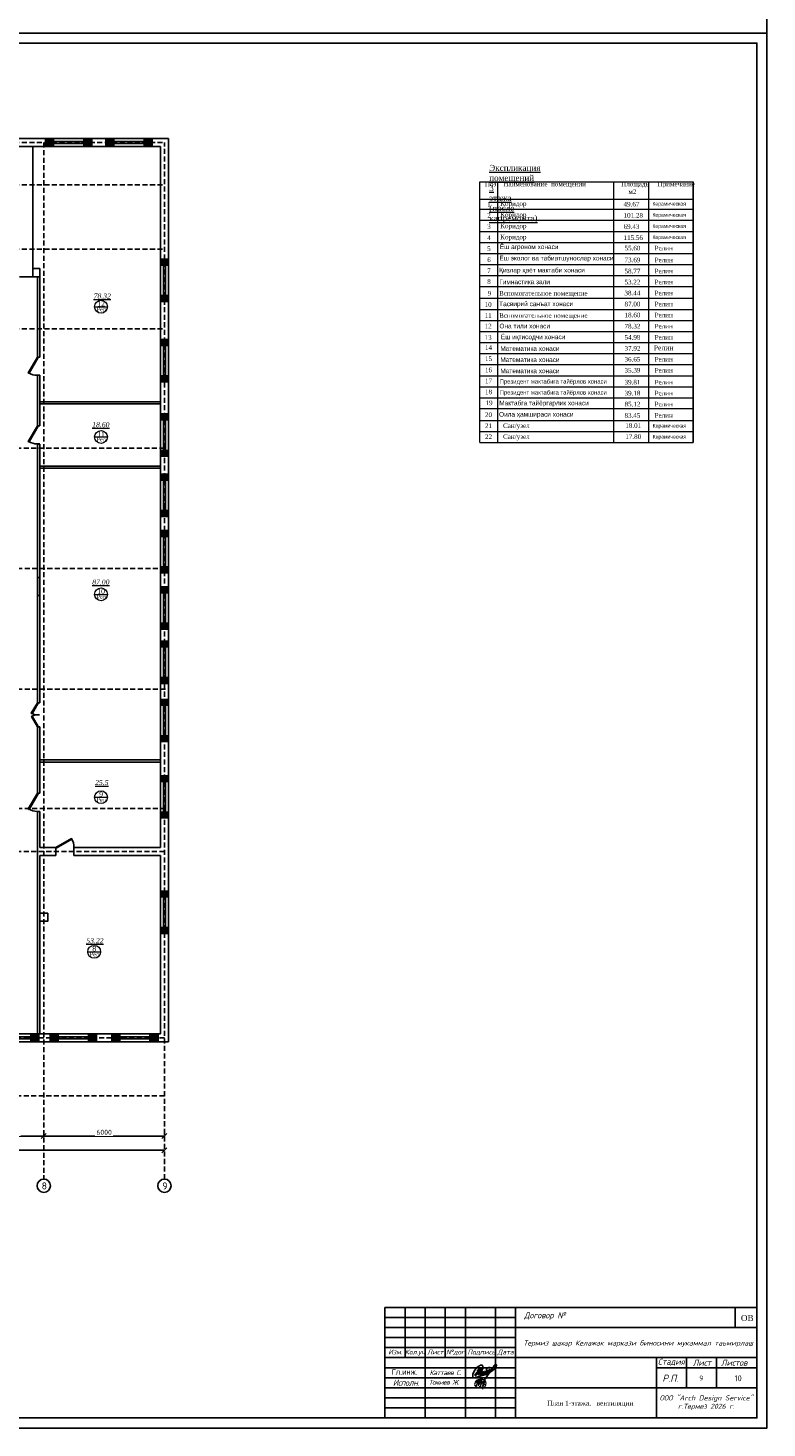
# Model space of a CAD drawing. Header units: inches. Extents: x 8001 to 766003, y -84601 to 563258.
# Tile 13 of 169: x 252356 to 289106, y -10027 to 59623. Entities that reach past the tile are written whole.
import ezdxf

# ---------------------------------------------------------------- set-up
doc = ezdxf.new("R2010")
doc.units = ezdxf.units.IN
doc.header["$MEASUREMENT"] = 0
doc.linetypes.add('( Hidden )', pattern=[0.375, 0.25, -0.125])
for name, color, linetype, lineweight in [('.', 7, 'Continuous', 15), ('_0', 7, 'Continuous', 15), ('СТЕНЫ', 7, 'Continuous', 40), ('текст', 7, 'Continuous', 25), ('ФВС-3', 7, 'Continuous', 25)]:
    doc.layers.add(name, color=color, linetype=linetype, lineweight=lineweight)
doc.layers.add('liniya', color=7, linetype='Continuous')
doc.layers.add('PDF_Text', color=7, linetype='Continuous', true_color=0x002eb8)
doc.styles.add('676767', font='times.ttf')
doc.styles.add('MyStyle', font='isocpeur.ttf', dxfattribs={"height": 400})
doc.styles.add('OOO-Kazar', font='txt')
doc.styles.add('PDF ISOCPEUR', font='isocpeur.ttf')
doc.styles.add('seviyorum', font='times.ttf')
doc.styles.get("Standard").update_dxf_attribs({"font": 'arial.ttf'})
doc.styles.add('Text style', font='isocpeur.ttf', dxfattribs={"height": 250})
doc.styles.add('TIEMS', font='times.ttf')
doc.styles.add('TIMES', font='times.ttf')
doc.dimstyles.new('Dim Style', dxfattribs={"dimtxt": 250, "dimasz": 250, "dimexe": 125, "dimexo": 62.5, "dimgap": 62.5, "dimtad": 1, "dimdec": 0, "dimtxsty": 'Text style', "dimblk": 'OBLIQUE', "dimcen": 250, "dimclrd": 256, "dimclre": 256, "dimclrt": 256, "dimadec": 0, "dimazin": 0, "dimtfac": 1, "dimtdec": 0, "dimtmove": 0, "dimatfit": 3, "dimldrblk": 'OBLIQUE', "dimfxl": 1, "dimlwd": -1, "dimlwe": -1, "dimarcsym": 0})
pattern_1 = [(45, (1276666.25, 1731302.557), (-27.5771645, 27.5771645), []), (45, (1276668.25, 1731302.557), (-27.5771645, 27.5771645), [])]
pattern_2 = [(135, (0, 0), (-27.57716447, -27.57716447), []), (135, (-3e-16, 2), (-27.57716447, -27.57716447), [])]

# ---------------------------------------------------------------- blocks, each defined once
blk = doc.blocks.new('_Oblique')
at = {"color": 0, "linetype": 'ByBlock', "lineweight": -2}
blk.add_line((-0.5, -0.5), (0.5, 0.5), dxfattribs=at)
blk = doc.blocks.new('*D152')
at = {"transparency": 16777216}
for p, q in [((225320, 52569), (225320, 52631)), ((231320, 52506), (225320, 52506)), ((231320, 52569), (231320, 52631))]:
    blk.add_line(p, q, dxfattribs=at)
at = {"layer": 'Defpoints', "color": 0, "transparency": 16777216}
for p in [(225320, 52506), (225320, 52506), (231320, 52506)]:
    blk.add_point(p, dxfattribs=at)
at = {"transparency": 16777216, "xscale": 250, "yscale": 250, "zscale": 250, "rotation": 180}
blk.add_blockref('_Oblique', (225320, 52506), dxfattribs=at)
at = {"transparency": 16777216, "xscale": 250, "yscale": 250, "zscale": 250}
blk.add_blockref('_Oblique', (231320, 52506), dxfattribs=at)
at = {"transparency": 16777216, "insert": (228320, 52694), "char_height": 250, "attachment_point": 5, "style": 'Text style', "bg_fill": 3, "box_fill_scale": 1.25, "bg_fill_color": 256, "bg_fill_true_color": 13158600, "bg_fill_transparency": 0}
blk.add_mtext('6000', dxfattribs=at)
blk = doc.blocks.new('*D153')
at = {"transparency": 16777216}
for p, q in [((222170, 52569), (222170, 52631)), ((225320, 52506), (222170, 52506)), ((225320, 52569), (225320, 52631))]:
    blk.add_line(p, q, dxfattribs=at)
at = {"layer": 'Defpoints', "color": 0, "transparency": 16777216}
for p in [(222170, 52506), (222170, 52506), (225320, 52506)]:
    blk.add_point(p, dxfattribs=at)
at = {"transparency": 16777216, "xscale": 250, "yscale": 250, "zscale": 250, "rotation": 180}
blk.add_blockref('_Oblique', (222170, 52506), dxfattribs=at)
at = {"transparency": 16777216, "xscale": 250, "yscale": 250, "zscale": 250}
blk.add_blockref('_Oblique', (225320, 52506), dxfattribs=at)
at = {"transparency": 16777216, "insert": (223745, 52694), "char_height": 250, "attachment_point": 5, "style": 'Text style', "bg_fill": 3, "box_fill_scale": 1.25, "bg_fill_color": 256, "bg_fill_true_color": 13158600, "bg_fill_transparency": 0}
blk.add_mtext('3150', dxfattribs=at)
blk = doc.blocks.new('*D158')
at = {"transparency": 16777216}
for p, q in [((176770, 51877), (176770, 51676)), ((176770, 51801), (231320, 51801)), ((231320, 51863), (231320, 51926))]:
    blk.add_line(p, q, dxfattribs=at)
at = {"layer": 'Defpoints', "color": 0, "transparency": 16777216}
for p in [(176770, 51940), (231320, 51801), (231320, 51801)]:
    blk.add_point(p, dxfattribs=at)
at = {"transparency": 16777216, "xscale": 250, "yscale": 250, "zscale": 250, "rotation": 180}
blk.add_blockref('_Oblique', (176770, 51801), dxfattribs=at)
at = {"transparency": 16777216, "xscale": 250, "yscale": 250, "zscale": 250}
blk.add_blockref('_Oblique', (231320, 51801), dxfattribs=at)
at = {"transparency": 16777216, "insert": (204045, 51988), "char_height": 250, "attachment_point": 5, "style": 'Text style', "bg_fill": 3, "box_fill_scale": 1.25, "bg_fill_color": 256, "bg_fill_true_color": 13158600, "bg_fill_transparency": 0}
blk.add_mtext('74330', dxfattribs=at)
blk = doc.blocks.new('gggggggggggggggffffffffffgc')
at = {"layer": '.'}
h = blk.add_hatch(dxfattribs=at)
h.set_pattern_fill('JIS_LC_8', color=32, scale=5)
h.set_pattern_definition(pattern_1)
h.paths.add_polyline_path([(1969330, 2113298), (1968930, 2113298), (1968930, 2112898), (1969330, 2112898)])
h = blk.add_hatch(dxfattribs=at)
h.set_pattern_fill('JIS_LC_8', color=32, scale=5)
h.set_pattern_definition(pattern_1)
h.paths.add_polyline_path([(1970830, 2113298), (1971230, 2113298), (1971230, 2112898), (1970830, 2112898)])
for p, q in [((1968930, 2113298), (1968930, 2112898)), ((1968930, 2113298), (1968930, 2112898)), ((1971230, 2113298), (1971230, 2112898))]:
    blk.add_line(p, q)
at = {"color": 5}
for p, q in [((1969330, 2113148), (1970830, 2113148)), ((1969330, 2113048), (1970830, 2113048))]:
    blk.add_line(p, q, dxfattribs=at)
for points in [[(1969330, 2113298), (1968930, 2113298), (1968930, 2112898), (1969330, 2112898)], [(1970830, 2113298), (1971230, 2113298), (1971230, 2112898), (1970830, 2112898)]]:
    blk.add_lwpolyline(points, close=True)
at = {"color": 0}
blk.add_lwpolyline([(1969330, 2113298), (1970830, 2113298), (1970830, 2112898), (1969330, 2112898)], close=True, dxfattribs=at)
at = {"color": 5}
for points in [[(1969410, 2113148), (1969410, 2113048)], [(1970750, 2113148), (1970750, 2113048)]]:
    blk.add_lwpolyline(points, dxfattribs=at)
blk = doc.blocks.new('*U283')
at = {"color": 5}
for p, q in [((-36, 0), (-36, 4)), ((0, 0), (0, 4))]:
    blk.add_line(p, q, dxfattribs=at)
blk.add_lwpolyline([(0, 0), (-31.2, -18), (-32.1, -16.5), (-0.9, 1.5)], close=True, dxfattribs=at)
blk.add_arc((0, 0), 36, 180, 210, dxfattribs=at)
blk = doc.blocks.new('*U302')
at = {"color": 5}
for p, q in [((-24, 0), (-24, 4)), ((0, 0), (0, 4))]:
    blk.add_line(p, q, dxfattribs=at)
blk.add_lwpolyline([(0, 0), (-20.8, -12), (-21.7, -10.5), (-0.9, 1.5)], close=True, dxfattribs=at)
blk.add_arc((0, 0), 24, 180, 210, dxfattribs=at)
blk = doc.blocks.new('*U290')
at = {"color": 5}
for p, q in [((0, 0), (0, -4)), ((-36, 0), (-36, -4))]:
    blk.add_line(p, q, dxfattribs=at)
blk.add_lwpolyline([(0, 0), (-31.2, 18), (-32.1, 16.5), (-0.9, -1.5)], close=True, dxfattribs=at)
blk.add_arc((0, 0), 36, 150, 180, dxfattribs=at)
blk = doc.blocks.new('ffffffffffffffffffffffffddddfxx')
for p, q in [((3119174, 520615), (3119574, 520615)), ((3119174, 520615), (3119574, 520615)), ((3119174, 520615), (3119574, 520615)), ((3119174, 520615), (3119574, 520615)), ((3119174, 518515), (3119574, 518515))]:
    blk.add_line(p, q)
at = {"color": 5}
for p, q in [((3119324, 520615), (3119324, 518515)), ((3119424, 520615), (3119424, 518515))]:
    blk.add_line(p, q, dxfattribs=at)
blk = doc.blocks.new('GGGGGGGGGGGFG')
at = {"layer": '.'}
h = blk.add_hatch(dxfattribs=at)
h.set_pattern_fill('JIS_LC_8', color=32, scale=5, angle=90)
h.set_pattern_definition(pattern_2)
h.paths.add_polyline_path([(2187067, 2027147), (2187467, 2027147), (2187467, 2026857), (2187067, 2026857)])
h = blk.add_hatch(dxfattribs=at)
h.set_pattern_fill('JIS_LC_8', color=32, scale=5, angle=90)
h.set_pattern_definition(pattern_2)
h.paths.add_polyline_path([(2187067, 2025337), (2187467, 2025337), (2187467, 2025047), (2187067, 2025047)])
at = {"color": 0}
for points in [[(2187067, 2027147), (2187467, 2027147), (2187467, 2026857), (2187067, 2026857)], [(2187067, 2025337), (2187467, 2025337), (2187467, 2025047), (2187067, 2025047)]]:
    blk.add_lwpolyline(points, close=True, dxfattribs=at)
for points in [[(2187467, 2026857), (2187067, 2026857)], [(2187467, 2025337), (2187067, 2025337)]]:
    blk.add_lwpolyline(points, dxfattribs=at)
at = {"color": 5}
for points in [[(2187217, 2026777), (2187317, 2026777)], [(2187217, 2025417), (2187317, 2025417)]]:
    blk.add_lwpolyline(points, dxfattribs=at)
blk.add_blockref('ffffffffffffffffffffffffddddfxx', (-932107, 1506532))
blk = doc.blocks.new('gfnfd')
at = {"layer": '_0', "color": 5, "ltscale": 100}
for points in [[(6520801, 2413192), (6520834, 2413192)], [(6520818, 2413294), (6520848, 2413294)]]:
    blk.add_lwpolyline(points, dxfattribs=at)
blk.add_arc((6518800, 2413812), 2051, 342.7953, 345.3289, dxfattribs=at)
for points in [[(6520891, 2413186), (6520915, 2413229), (6520915, 2413269), (6520746, 2413281), (6520730, 2413208), (6520827, 2413173)], [(6520765, 2413255), (6520754, 2413268), (6520847, 2413305), (6520939, 2413339)], [(6520760, 2413206), (6520746, 2413203)], [(6520800, 2413285), (6520787, 2413205), (6520836, 2413285), (6520823, 2413202), (6520866, 2413283), (6520858, 2413196), (6520895, 2413322), (6520855, 2413150)], [(6520888, 2413288), (6520900, 2413266), (6520879, 2413250), (6520895, 2413224), (6520870, 2413213), (6520870, 2413207)]]:
    blk.add_spline(points, degree=3, dxfattribs=at)
blk = doc.blocks.new('rrwerewrewrewrew')
at = {"color": 5}
for points in [[(387872, 564817), (385461, 560165, 0.55556748), (386382, 560107), (391670, 566719), (392907, 570003, 0.16524673), (392907, 572723, 0.43735193), (390680, 575054, 0.1925367), (387853, 574100), (386571, 573489), (385290, 572586), (383117, 570710), (380078, 566719), (378699, 564105), (377285, 560326), (377078, 559578, 0.07852278), (377003, 555809, 0.23019417), (377694, 554621, 0.0887128), (377781, 554616, 0.0887128), (379419, 554812, 0.0887128), (381084, 555304), (390088, 557920), (399004, 560086), (402154, 561376)], [(387980, 570424), (385421, 567493, 0.22899883), (385508, 566433, 0.41488709), (386276, 566280), (387929, 567230), (391574, 570827), (387929, 567230), (383602, 559965), (381685, 558391), (380818, 558391), (380448, 559062), (380582, 559876), (380932, 560780), (382245, 562139), (384351, 563843), (392166, 568035)], [(393348, 564247, 0.15829732), (390735, 562114), (389962, 560238), (388831, 559169, 0.49817329), (388831, 558274, 0.20946853), (389828, 557885), (393236, 561652), (394204, 563658, 0.46432334), (393929, 564350), (393348, 564299), (393348, 564247)], [(390507, 558635), (395529, 562210), (397057, 563852), (397766, 564614), (397257, 565308), (395804, 564684), (393930, 562390), (393187, 560845, 0.24255711), (393041, 559580, 0.40328304), (393704, 559264), (399431, 563972), (400603, 565962), (400228, 566548), (398635, 565939), (397633, 564795), (395782, 562481), (395782, 560295), (396385, 560295), (399478, 562450), (401915, 565049, 0.04813408), (402290, 566969, 0.1195267), (400636, 565910), (398470, 562543), (398470, 560904), (398892, 560600), (405033, 566245, 0.12154345), (405033, 567557, 0.35845704), (404400, 567908, 0.15003716), (402713, 566737), (401915, 565049), (401358, 564455, 0.10332709), (401119, 561843, 0.57533837), (401471, 561164, 0.15295213), (402959, 561934), (404869, 563552), (412161, 569153), (414224, 572291), (414531, 574421), (414044, 575728), (413253, 576151), (412242, 575691), (411129, 574552), (409777, 572512), (406098, 567138), (396979, 553520)], [(398349, 567683, -0.17239952), (399516, 569357, -0.09374717), (402528, 571150, -0.27811873), (405794, 570727)]]:
    blk.add_lwpolyline(points, format="xyb", dxfattribs=at)
blk.add_lwpolyline([(385421, 567493), (383513, 565557)], dxfattribs=at)
blk = doc.blocks.new('hkgk')
at = {"layer": '.'}
h = blk.add_hatch(dxfattribs=at)
h.set_pattern_fill('ANGLE', color=0)
h.set_pattern_definition([(0, (-1955945.33, -1931017.544), (0, 6.985), [5.08, -1.905]), (90, (-1955945.33, -1931017.544), (-6.985, 4e-16), [5.08, -1.905])])
h.paths.add_polyline_path([(225001.2, 80291.2), (225121.2, 80291.2), (225121.2, 79391.2), (225001.2, 79391.2)])
at = {"color": 1, "linetype": '( Hidden )', "ltscale": 1000}
for p, q in [((170227.6, 101929.3), (231321.2, 101929.3)), ((225319.7, 101929.3), (225319.7, 50364.7)), ((231319.7, 50364.7), (231319.7, 101929.3)), ((170227.6, 99829.3), (231321.2, 99829.3)), ((170227.6, 96629.3), (231321.2, 96629.3)), ((170227.6, 92659.3), (231321.2, 92659.3)), ((231321.2, 86734.3), (170227.6, 86734.3)), ((231371.2, 80734.3), (170227.6, 80734.3)), ((231371.2, 74734.3), (170227.6, 74734.3)), ((231371.2, 68809.3), (170227.6, 68809.3)), ((231321.2, 66659.3), (170227.6, 66659.3)), ((231321.2, 57389.3), (170227.6, 57389.3)), ((231321.2, 54509.3), (170227.6, 54509.3))]:
    blk.add_line(p, q, dxfattribs=at)
for p, q in [((176571.2, 102129.3), (231521.2, 102129.3)), ((222221.2, 101729.3), (231121.2, 101729.3)), ((224771.2, 101729.3), (224771.2, 95259.3)), ((224771.2, 101729.3), (224771.2, 95259.3)), ((225410.2, 101729.3), (225410.2, 102129.3)), ((227710.2, 101729.3), (227710.2, 102129.3)), ((228410.2, 101729.3), (228410.2, 102129.3)), ((230710.2, 101729.3), (230710.2, 102129.3)), ((231121.2, 101729.3), (231121.2, 66859.3)), ((231121.2, 101729.3), (231121.2, 66859.3)), ((231521.2, 102129.3), (231521.2, 94089.3)), ((224771.2, 95659.3), (225121.2, 95659.3)), ((225121.2, 95659.3), (225121.2, 95259.3)), ((224121.2, 95259.3), (225121.2, 95259.3)), ((224371.2, 95259.3), (225121.2, 95259.3)), ((225001.2, 91254.3), (225001.2, 95259.3)), ((225121.2, 95259.3), (225121.2, 91254.3)), ((231521.2, 94089.3), (231521.2, 57189.3)), ((225121.2, 90354.3), (225121.2, 89029.3)), ((225121.2, 89029.3), (225121.2, 87839.3)), ((225121.2, 89029.3), (231121.2, 89029.3)), ((225121.2, 88929.3), (231121.2, 88929.3)), ((225001.2, 74059.3), (225001.2, 86919.3)), ((225121.2, 86919.3), (225121.2, 80291.2)), ((225121.2, 85829.3), (231121.2, 85829.3)), ((225121.2, 85729.3), (231121.2, 85729.3)), ((225121.2, 79391.2), (225121.2, 74059.3)), ((225001.2, 69559.3), (225001.2, 72859.3)), ((225121.2, 72859.3), (225121.2, 71359.3)), ((225121.2, 71359.3), (225121.2, 69559.3)), ((231121.2, 70429.3), (231521.2, 70429.3)), ((231121.2, 70429.3), (231521.2, 70429.3)), ((231121.2, 70429.3), (231521.2, 70429.3)), ((231121.2, 70429.3), (231521.2, 70429.3)), ((225001.2, 57589.3), (225001.2, 68659.3)), ((225121.2, 68659.3), (225121.2, 66859.3)), ((225921.2, 66459.3), (225121.2, 66459.3)), ((225121.2, 66459.3), (225121.2, 57589.3)), ((231121.2, 66459.3), (226821.2, 66459.3)), ((231121.2, 66459.3), (231121.2, 57589.3)), ((231121.2, 64689.3), (231521.2, 64689.3)), ((231121.2, 62589.3), (231521.2, 62589.3)), ((225121.2, 57589.3), (182471.2, 57589.3)), ((219521.2, 57189.3), (231521.2, 57189.3)), ((227571.2, 57189.3), (222994.2, 57189.3)), ((225071.2, 57189.3), (225071.2, 57589.3)), ((225071.2, 57189.3), (225071.2, 57589.3)), ((231121.2, 57589.3), (225121.2, 57589.3)), ((225641.2, 57589.3), (225641.2, 57189.3)), ((227941.2, 57189.3), (227941.2, 57589.3)), ((228701.2, 57189.3), (228701.2, 57589.3)), ((231121.2, 57189.3), (229071.2, 57189.3)), ((231001.2, 57589.3), (231001.2, 57189.3))]:
    blk.add_line(p, q)
at = {"color": 5}
for p, q in [((225410.2, 101979.3), (227710.2, 101979.3)), ((225410.2, 101879.3), (227710.2, 101879.3)), ((228410.2, 101979.3), (230710.2, 101979.3)), ((228410.2, 101879.3), (230710.2, 101879.3)), ((231271.2, 64689.3), (231271.2, 62589.3)), ((231371.2, 64689.3), (231371.2, 62589.3)), ((222771.2, 57439.3), (225071.2, 57439.3)), ((222771.2, 57339.3), (225071.2, 57339.3)), ((225641.2, 57439.3), (227941.2, 57439.3)), ((225641.2, 57339.3), (227941.2, 57339.3)), ((231001.2, 57439.3), (228701.2, 57439.3)), ((231001.2, 57339.3), (228701.2, 57339.3))]:
    blk.add_line(p, q, dxfattribs=at)
at = {"lineweight": 0, "ltscale": 100}
for p, q in [((227848.9, 93763.6), (228488.9, 93763.6)), ((227848.9, 87286.4), (228488.9, 87286.4)), ((227848.9, 79454.4), (228488.9, 79454.4)), ((227848.9, 69363), (228488.9, 69363)), ((227507.4, 61672.9), (228147.4, 61672.9))]:
    blk.add_line(p, q, dxfattribs=at)
for points in [[(225121.2, 91254.3), (225001.2, 91254.3)], [(225121.2, 90354.3), (225001.2, 90354.3)], [(225121.2, 87839.3), (225001.2, 87839.3)], [(225121.2, 86939.3), (225001.2, 86939.3)], [(225121.2, 74059.3), (225001.2, 74059.3)], [(225121.2, 72859.3), (225001.2, 72859.3)], [(225121.2, 71229.3), (231121.2, 71229.3)], [(225121.2, 71109.3), (231121.2, 71109.3)], [(225121.2, 69559.3), (225001.2, 69559.3)], [(225121.2, 68659.3), (225001.2, 68659.3)], [(225121.2, 66859.3), (225921.2, 66859.3)], [(225921.2, 66859.3), (225921.2, 66459.3)], [(226821.2, 66859.3), (231121.2, 66859.3)], [(226821.2, 66859.3), (226821.2, 66459.3)]]:
    blk.add_lwpolyline(points)
at = {"color": 0}
for points in [[(225001.2, 87839.3), (225001.2, 90354.3)], [(225121.2, 87839.3), (225001.2, 87839.3)], [(225121.2, 86919.3), (225001.2, 86919.3)]]:
    blk.add_lwpolyline(points, dxfattribs=at)
blk.add_lwpolyline([(225001.2, 80291.2), (225121.2, 80291.2), (225121.2, 79391.2), (225001.2, 79391.2)], close=True, dxfattribs=at)
blk.add_lwpolyline([(225121.2, 63589.3), (225521.2, 63589.3), (225521.2, 63189.3), (225121.2, 63189.3)], close=True)
for centre in [(225319.7, 50034.7), (231319.7, 50034.7)]:
    blk.add_circle(centre, 330)
at = {"layer": 'СТЕНЫ', "color": 0, "linetype": 'ByBlock', "lineweight": 0, "ltscale": 100}
for centre in [(228168.9, 93763.6), (228168.9, 87286.4), (228168.9, 79454.4), (228168.9, 69363), (227827.4, 61672.9)]:
    blk.add_circle(centre, 320, dxfattribs=at)
at = {"color": 0}
for name, p in [('gggggggggggggggffffffffffgc', (-1743519.5, -2011168.9)), ('gggggggggggggggffffffffffgc', (-1740519.5, -2011168.9)), ('GGGGGGGGGGGFG', (-1955945.3, -1931017.5)), ('GGGGGGGGGGGFG', (-1955945.3, -1935017.5)), ('GGGGGGGGGGGFG', (-1955945.3, -1938717.5)), ('GGGGGGGGGGGFG', (-1955945.3, -1941717.5)), ('GGGGGGGGGGGFG', (-1955945.3, -1944517.5)), ('GGGGGGGGGGGFG', (-1955945.3, -1947317.5)), ('GGGGGGGGGGGFG', (-1955945.3, -1950017.5)), ('GGGGGGGGGGGFG', (-1955945.3, -1952917.5)), ('GGGGGGGGGGGFG', (-1955945.3, -1956717.5)), ('GGGGGGGGGGGFG', (-1955945.3, -1962457.5)), ('gggggggggggggggffffffffffgc', (-1746158.5, -2055708.9)), ('gggggggggggggggffffffffffgc', (-1743288.5, -2055708.9)), ('gggggggggggggggffffffffffgc', (-1740228.5, -2055708.9))]:
    blk.add_blockref(name, p, dxfattribs=at)
for p in [(-2888052.8, -428486), (-2888052.8, -432186), (-2888052.8, -435186), (-2888052.8, -437986), (-2888052.8, -440786), (-2888052.8, -443486), (-2888052.8, -446386)]:
    blk.add_blockref('ffffffffffffffffffffffffddddfxx', p)
at = {"color": 5, "yscale": 25, "zscale": 25, "rotation": 270}
for name, p, xscale in [('*U283', (225001.2, 91254.3), -25), ('*U283', (225001.2, 87839.3), -25), ('*U302', (225001.2, 74059.3), -25), ('*U302', (225011.2, 72859.3), 25), ('*U283', (225001.2, 69559.3), -25)]:
    blk.add_blockref(name, p, dxfattribs=dict(at, xscale=xscale))
at = {"color": 5, "xscale": -25, "yscale": 25, "zscale": 25}
blk.add_blockref('*U290', (225921.2, 66859.3), dxfattribs=at)
at = {"lineweight": 0, "ltscale": 100, "char_height": 250, "attachment_point": 5, "style": 'TIEMS'}
for s, insert in [('\\A1;{\\fTimes New Roman|b0|i1|c204|p18;\\L78.32}', (228228, 94295.8)), ('\\A1;12', (228171.1, 93911.8)), ('\\A1;{\\fTimes New Roman|b0|i1|c204|p18;\\L18.60}', (228157.3, 87894.4)), ('\\A1;11', (228171.1, 87434.7)), ('\\A1;{\\fTimes New Roman|b0|i1|c204|p18;\\L87.00}', (228157.3, 80062.4)), ('\\A1;10', (228171.1, 79602.7)), ('\\A1;{\\fTimes New Roman|b0|i1|c204|p18;\\L25.5}', (228204.3, 70090)), ('\\A1;9', (228171.1, 69511.3)), ('\\A1;{\\fTimes New Roman|b0|i1|c204|p18;\\L53.22}', (227862.8, 62219.6)), ('\\A1;8', (227829.6, 61821.1))]:
    blk.add_mtext(s, dxfattribs=dict(at, insert=insert))
at = {"lineweight": 0, "ltscale": 100, "char_height": 200, "width": 1156.471, "attachment_point": 5, "style": 'TIEMS'}
for insert in [(228177.6, 93637.7), (228177.6, 87160.5), (228177.6, 79328.5), (228177.6, 69237.1), (227836.1, 61547)]:
    blk.add_mtext('\\A1;Рел', dxfattribs=dict(at, insert=insert))
at = {"layer": 'PDF_Text', "color": 0, "style": 'PDF ISOCPEUR'}
for s, p in [('8', (225215.7, 49847.5)), ('9', (231215.7, 49847.5))]:
    blk.add_text(s, height=351.7, dxfattribs=at).set_placement(p)
dim = blk.add_linear_dim(base=(225319.7, 52506.3), p1=(231319.7, 52506.3), p2=(225319.7, 52506.3), dimstyle='Dim Style', override={"dimtfill": 1, "dimarcsym": 1})
dim.commit()
dim.dimension.update_dxf_attribs({"geometry": '*D152', "text_midpoint": (228319.7, 52693.8)})
dim = blk.add_linear_dim(base=(222169.7, 52506.3), p1=(225319.7, 52506.3), p2=(222169.7, 52506.3), dimstyle='Dim Style', override={"dimtfill": 1, "dimarcsym": 1})
dim.commit()
dim.dimension.update_dxf_attribs({"geometry": '*D153', "text_midpoint": (223744.7, 52693.8)})
dim = blk.add_linear_dim(base=(231319.7, 51801), p1=(176769.7, 51939.8), p2=(231319.7, 51801), text='74330', dimstyle='Dim Style', override={"dimtfill": 1, "dimarcsym": 1})
dim.commit()
dim.dimension.update_dxf_attribs({"geometry": '*D158', "text_midpoint": (204044.7, 51988.5)})

msp = doc.modelspace()

# ---------------------------------------------------------------- linework, layer by layer
at = {"lineweight": 13}
for p, q in [((274829.034, 39001.537), (274829.034, 51976.753)), ((274829.034, 51976.753), (281472.089, 51976.753)), ((275724.384, 40130.195), (275724.384, 51976.753)), ((281472.089, 51976.753), (281472.089, 40130.195)), ((281472.089, 51976.753), (285428.96, 51976.753)), ((283205.844, 51976.753), (283205.844, 40130.195)), ((274829.034, 51111.991), (281472.089, 51111.991)), ((281472.089, 51111.991), (285428.96, 51111.991)), ((274829.034, 50613.905), (281472.089, 50613.905)), ((281472.089, 50613.905), (285428.96, 50613.905)), ((274829.034, 50058.317), (281472.089, 50058.317)), ((274829.034, 50058.317), (281472.089, 50058.317)), ((274829.034, 49502.728), (281472.089, 49502.728)), ((281472.089, 50058.317), (285428.96, 50058.317)), ((281472.089, 50058.317), (285428.96, 50058.317)), ((281472.089, 50058.317), (285428.96, 50058.317)), ((281472.089, 49502.728), (285428.96, 49502.728)), ((274829.034, 48947.139), (281472.089, 48947.139)), ((281472.089, 48947.139), (285428.96, 48947.139)), ((274829.034, 48401.053), (281472.089, 48401.053)), ((281472.089, 48401.053), (285428.96, 48401.053)), ((274829.034, 47854.968), (281472.089, 47854.968)), ((281472.089, 47854.968), (285428.96, 47854.968)), ((274829.034, 47308.882), (285428.96, 47308.882)), ((274829.034, 46762.796), (285428.96, 46762.796)), ((274829.034, 46175.15), (285428.96, 46175.15)), ((274829.034, 45619.562), (281472.089, 45619.562)), ((281472.089, 45619.562), (285428.96, 45619.562)), ((274829.034, 45073.476), (281472.089, 45073.476)), ((281472.089, 45073.476), (285428.96, 45073.476)), ((274829.034, 44527.39), (281472.089, 44527.39)), ((281472.089, 44527.39), (285428.96, 44527.39)), ((274829.034, 43435.218), (281472.089, 43435.218)), ((274829.034, 43435.218), (281472.089, 43435.218)), ((274829.034, 43435.218), (281472.089, 43435.218)), ((281472.089, 43435.218), (285428.96, 43435.218)), ((281472.089, 43435.218), (285428.96, 43435.218)), ((281472.089, 43435.218), (285428.96, 43435.218)), ((281472.089, 43435.218), (285428.96, 43435.218)), ((274829.034, 42879.63), (281472.089, 42879.63)), ((274829.034, 42879.63), (281472.089, 42879.63)), ((274829.034, 42879.63), (281472.089, 42879.63)), ((281472.089, 42879.63), (285428.96, 42879.63)), ((281472.089, 42879.63), (285428.96, 42879.63)), ((281472.089, 42879.63), (285428.96, 42879.63)), ((274829.034, 42324.041), (281472.089, 42324.041)), ((281472.089, 42324.041), (285428.96, 42324.041)), ((274829.034, 41777.955), (281472.089, 41777.955)), ((274829.034, 41231.869), (281472.089, 41231.869)), ((281472.089, 41777.955), (285428.96, 41777.955)), ((281472.089, 41231.869), (285428.96, 41231.869)), ((274829.034, 40685.784), (285428.96, 40685.784)), ((274829.034, 40685.784), (281472.089, 40685.784)), ((275724.384, 39001.537), (275724.384, 40685.784)), ((281472.089, 40685.784), (281472.089, 39001.537)), ((283205.844, 40685.784), (283205.844, 39001.537)), ((274829.034, 40093.709), (285428.96, 40093.709)), ((274829.034, 39547.623), (285428.96, 39547.623)), ((274829.034, 39001.537), (285428.96, 39001.537))]:
    msp.add_line(p, q, dxfattribs=at)
at = {"color": 0, "lineweight": 13}
msp.add_line((274829.034, 43981.304), (285428.96, 43981.304), dxfattribs=at)
at = {"color": 7, "linetype": 'Continuous'}
for p, q in [((270105.77, -4027.192), (288605.77, -4027.192)), ((271105.77, -6527.192), (271105.77, -4027.192)), ((272105.77, -9527.192), (272105.77, -4027.192)), ((273105.77, -6527.192), (273105.77, -4027.192)), ((274105.77, -9527.192), (274105.77, -4027.192)), ((275605.77, -9527.192), (275605.77, -4027.192)), ((276605.77, -9527.192), (276605.77, -4027.192)), ((276605.77, -5027.192), (288605.77, -5027.192)), ((270105.77, -6027.192), (276605.77, -6027.192)), ((270105.77, -6527.192), (276605.77, -6527.192)), ((276605.77, -6527.192), (288605.77, -6527.192)), ((283605.77, -6527.192), (283605.77, -9527.192)), ((285105.77, -8027.192), (285105.77, -6527.192)), ((286599.932, -8027.192), (286599.932, -6527.192)), ((283605.77, -7027.192), (288605.77, -7027.192)), ((276605.77, -8027.192), (288605.77, -8027.192))]:
    msp.add_line(p, q, dxfattribs=at)
at = {"linetype": 'ByBlock', "ltscale": 0.1}
msp.add_line((287525.77, -4027.192), (287525.77, -5027.192), dxfattribs=at)
msp.add_lwpolyline([(189105.77, 128772.808), (289105.77, 128772.808), (289105.77, 59372.808), (189105.77, 59372.808)], close=True)
msp.add_lwpolyline([(285428.96, 51976.753), (285428.96, 39001.537)])
msp.add_lwpolyline([(270105.77, -4027.192), (288605.77, -4027.192), (288605.77, -9527.192), (270105.77, -9527.192)], close=True, dxfattribs=at)
at = {"color": 7, "linetype": 'Continuous'}
for points in [[(270105.77, -4527.192), (276605.77, -4527.192)], [(270105.77, -5027.192), (276605.77, -5027.192)], [(270105.77, -5527.192), (276605.77, -5527.192)], [(270105.77, -7027.192), (276605.77, -7027.192)], [(270105.77, -7527.192), (276605.77, -7527.192)], [(270105.77, -8027.192), (276605.77, -8027.192)], [(270105.77, -8527.192), (276605.77, -8527.192)], [(270105.77, -9027.192), (276605.77, -9027.192)]]:
    msp.add_lwpolyline(points, dxfattribs=at)

# ---------------------------------------------------------------- block references
at = {"color": 25}
msp.add_blockref('hkgk', (27820.25, -48009.038), dxfattribs=at)
at = {"color": 6, "xscale": 0.03125, "yscale": 0.03125, "zscale": 0.03125}
msp.add_blockref('rrwerewrewrewrew', (262694.132, -24866.997), dxfattribs=at)
at = {"layer": '_0', "xscale": 3, "yscale": 3, "zscale": 3}
msp.add_blockref('gfnfd', (-19287613.564, -7247542.825), dxfattribs=at)

# ---------------------------------------------------------------- texts
at = {"style": '676767'}
for s, height, p in [('1', 230.001, (275192.944, 50741.981)), ('  Коридор                                                       ', 230.001, (275666.712, 50775.281)), ('49.67         ', 230.001, (281971.92, 50741.981)), ('2', 230.001, (275192.944, 50186.392)), ('  Коридор                                                       ', 230.001, (275666.712, 50219.692)), ('101.28     ', 230.001, (281971.92, 50186.392)), ('3', 230.001, (275192.944, 49630.803)), ('  Коридор                                                       ', 230.001, (275666.712, 49664.104)), ('69.43    ', 230.001, (281971.92, 49630.803)), ('4', 230.001, (275192.944, 49075.215)), ('5', 230.001, (275192.944, 48529.129)), ('  Коридор                                                       ', 230.001, (275666.712, 49108.515)), ('                                        55.60         ', 230.001, (278508.577, 48557.119)), ('115.56', 230.001, (281971.92, 49075.215)), ('Релин', 230.001, (283517.856, 48557.119)), ('6', 230.001, (275192.944, 47983.043)), ('                                        73.69          ', 230.001, (278508.577, 47969.473)), ('Релин', 230.001, (283517.856, 47969.473)), ('7', 230.001, (275192.944, 47436.957)), ('                                        58.77          ', 230.001, (278508.577, 47413.885)), ('Релин', 230.001, (283517.856, 47413.885)), ('8', 230.001, (275192.944, 46890.871)), ('                                        53.22         ', 230.001, (278508.577, 46867.799)), ('Релин', 230.001, (283517.856, 46867.799)), ('10', 230.001, (275064.223, 45747.637)), ('9', 230.001, (275217.646, 46303.226)), ('                                        87.00          ', 230.001, (278508.577, 45775.627)), ('                                       38.44         ', 230.001, (278592.845, 46321.713)), ('Релин', 230.001, (283517.856, 46321.713)), ('Релин', 230.001, (283517.856, 45775.627)), ('11', 230.001, (275064.223, 45201.551)), ('                                        18.60          ', 230.001, (278508.577, 45229.541)), ('Релин', 230.001, (283517.856, 45229.541)), ('12', 230.001, (275064.223, 44677.848)), ('                                        78.32          ', 230.001, (278508.577, 44673.953)), ('Релин', 230.001, (283517.856, 44673.953)), ('13', 230.001, (275064.223, 44109.38)), ('                                        54.98          ', 230.001, (278508.577, 44118.364)), ('Релин', 230.001, (283517.856, 44118.364)), ('14', 230.001, (275081.865, 43608.514)), ('15', 230.001, (275081.865, 43052.925)), ('                                        37.92          ', 230.001, (278508.577, 43572.278)), ('                                        36.65          ', 230.001, (278508.577, 43026.192)), ('Релин', 249.9996, (283474.663, 43589.508)), ('Релин', 230.001, (283517.856, 43026.192)), ('16', 230.001, (275081.865, 42497.336)), ('                                        35.39         ', 230.001, (278508.577, 42480.107)), ('Релин', 230.001, (283517.856, 42480.107)), ('17', 230.001, (275081.865, 41951.25)), ('                                        39.81         ', 230.001, (278508.577, 41888.032)), ('Релин', 230.001, (283517.856, 41888.032)), ('18', 230.001, (275081.865, 41405.165)), ('                                        39.18       ', 230.001, (278508.577, 41341.946)), ('Релин', 230.001, (283517.856, 41341.946)), ('20', 230.001, (275081.865, 40267.004)), ('19', 230.001, (275106.567, 40859.079)), ('                                        85.12         ', 230.001, (278508.577, 40795.86)), ('                                        83.45       ', 230.001, (278508.577, 40235.198)), ('Релин', 230.001, (283517.856, 40795.86)), ('Релин', 230.001, (283517.856, 40235.198)), ('21', 230.001, (275081.865, 39720.918)), ('Cан/узел', 230.0002, (275980.996, 39725.271)), ('                                        18.01          ', 230.001, (278545.85, 39725.271)), ('22', 230.001, (275081.865, 39174.833)), ('Cан/узел', 230.0002, (275980.996, 39179.185)), ('                                        17.80          ', 230.001, (278545.85, 39179.185))]:
    msp.add_text(s, height=height, dxfattribs=at).set_placement(p)
at = {"color": 0, "style": '676767'}
for p in [(275781.52, 46307.764), (275781.52, 45206.09)]:
    msp.add_text('Вспомогательное помещение', height=230.0002, dxfattribs=at).set_placement(p)
at = {"color": 0, "lineweight": 30, "style": 'TIMES'}
msp.add_text('План 1-этажа.   вентиляции', height=240, dxfattribs=at).set_placement((278169.092, -8910.764))
at = {"lineweight": 13, "char_height": 300, "attachment_point": 1, "style": '676767'}
for s, insert, width in [('{\\LЭкспликация  помещений 3 этажа  (после капремонта) }', (275292.647, 52813.767), 22.72836), ('\\pxsm1;{\\H0.76667x;Поз\\fTimes New Roman|b0|i0|c238|p18;.   \\fTimes New Roman|b0|i0|c204|p18;Наименование  помещений                    Площадь     Примечание\\H1.30434x; \\P                                                               \\H0.76667x;м\\fTimes New Roman|b0|i0|c238|p18;2}', (275078.725, 51978.147), 10295.40048)]:
    msp.add_mtext(s, dxfattribs=dict(at, insert=insert, width=width))
for s, insert, char_height, width, attachment_point in [('Керамическая', (283409.948, 50972.075), 179.99908, 1706.53496, 1), ('Керамическая', (283409.948, 50416.486), 179.99908, 1706.53496, 1), ('Керамическая', (283409.948, 49860.898), 179.99908, 1706.53496, 1), ('Керамическая', (283409.948, 49305.309), 179.99908, 1706.53496, 1), ('Керамическая', (283421.137, 39925.489), 179.99908, 1706.53496, 1), ('Керамическая', (283421.137, 39379.403), 179.99908, 1706.53496, 1), ('{\\fISOCPEUR|b0|i1|c204|p34;\\T0.9;Каттаев С}.', (272325.77, -7271.877), 240, 2180, 4)]:
    msp.add_mtext(s, dxfattribs=dict(insert=insert, char_height=char_height, width=width, attachment_point=attachment_point))
at = {"color": 0, "attachment_point": 1}
for s, insert, char_height, width in [('Ёш агроном хонаси', (275818.017, 48854.364), 230.0002, 3013.48113), ('Ёш эколог ва табиатшунослар хонаси', (275797.088, 48288.758), 230, 12849.96589), ('Қизлар ҳаёт мактаби хонаси', (275791.486, 47691.487), 230, 9610.79468), ('Гимнастика зали', (275794.809, 47107.864), 230, 5644.28718), ('Тасвирий санъат хонаси', (275785.988, 46014.099), 230, 8336.61323), ('Она тили хонаси', (275801.451, 44911.05), 230, 5653.95634), ('Ёш иқтисодчи хонаси', (275871.08, 44371.776), 230, 7213.19918), ('Математика хонаси', (275845.632, 43791.495), 230, 3042.30696), ('Математика хонаси', (275845.632, 43235.907), 230, 3042.30696), ('Математика хонаси', (275845.632, 42680.318), 230, 3042.30696), ('Президент мактабига тайёрлов хонаси', (275814.018, 42143.087), 210, 6077.36562), ('Мактабга тайёргарлик хонаси', (275789.259, 41081.797), 230, 10058.44134), ('Президент мактабига тайёрлов хонаси', (275814.018, 41597.001), 210, 6077.36562)]:
    msp.add_mtext(s, dxfattribs=dict(at, insert=insert, char_height=char_height, width=width))
at = {"color": 5, "insert": (275781.594, 40517.994), "char_height": 230, "width": 8372.42497, "attachment_point": 1}
msp.add_mtext('Оила ҳамшираси хонаси', dxfattribs=at)
at = {"attachment_point": 1, "style": 'MyStyle'}
for s, width, insert, char_height in [('9', 541.26649, (285737.263, -7418.98), 250), ('10', 968.8472, (287495.865, -7399.381), 300)]:
    msp.add_mtext_dynamic_manual_height_columns(s, width=width, gutter_width=1250, heights=[0], dxfattribs=dict(at, insert=insert, char_height=char_height))
at = {"layer": 'liniya', "insert": (270437.784, -7109.317), "char_height": 270, "width": 1161.89216, "attachment_point": 1}
msp.add_mtext('Гл.инж.', dxfattribs=at)
at = {"layer": 'текст', "color": 0, "style": 'seviyorum'}
msp.add_text('ОВ', height=300, dxfattribs=at).set_placement((287809.881, -4705.054))
at = {"layer": 'ФВС-3', "color": 0, "linetype": 'Continuous', "lineweight": 5, "style": 'OOO-Kazar'}
for s, insert, char_height, attachment_point in [('{\\fISOCPEUR|b0|i1|c204|p34;Договор №}', (278056.246, -4652.108), 300, 8), ('{\\fISOCPEUR|b0|i1|c204|p34;Изм.}', (270625.126, -6126.763), 240, 2), ('{\\fISOCPEUR|b0|i1|c204|p34;Кол.уч.}', (271637.161, -6126.763), 240, 2), ('{\\fISOCPEUR|b0|i1|c204|p34;Лист}', (272609.259, -6126.763), 240, 2), ('{\\fISOCPEUR|b0|i1|c204|p34;№дог.}', (273645.151, -6126.763), 240, 2), ('{\\fISOCPEUR|b0|i1|c204|p34;Подпись}', (274902.236, -6126.763), 240, 2), ('{\\fISOCPEUR|b0|i1|c204|p34;Дата}', (276106.878, -6126.763), 240, 2), ('{\\fISOCPEUR|b0|i1|c204|p34;Стадия}', (284346.906, -6927.192), 300, 8), ('{\\fISOCPEUR|b0|i1|c204|p34;Лист }', (285871.126, -6927.192), 300, 8), ('{\\fISOCPEUR|b0|i1|c204|p34;Листов }', (287475.133, -6927.192), 300, 8), ('{\\fISOCPEUR|b0|i1|c204|p34;\\T0.95;Исполн.}', (271157.627, -7623.443), 300, 2), ('{\\fISOCPEUR|b0|i1|c204|p34;Р.П.}', (284301.638, -7727.192), 350, 8)]:
    msp.add_mtext(s, dxfattribs=dict(at, insert=insert, char_height=char_height, attachment_point=attachment_point))
at = {"layer": 'ФВС-3', "linetype": 'Continuous', "lineweight": 5, "style": 'OOO-Kazar'}
for s, insert, char_height, attachment_point in [('{\\fISOCPEUR|b0|i1|c204|p34;Термиз шахар Келажак маркази биносини мукаммал таьмирлаш\\P  }', (282705.43, -6408.605), 250, 8), ('{\\fISOCPEUR|b0|i1|c204|p34;\\T0.9;Тожиев Ж.}', (273040.583, -7640.422), 230, 2), ('{\\fISOCPEUR|b0|i1|c204|p34;ООО "Arch Design Service"\\Pг.Термез 20\\fISOCPEUR|b0|i1|c0|p34;26\\fISOCPEUR|b0|i1|c204|p34; г.\\P  }', (286084.662, -9556.039), 250, 8)]:
    msp.add_mtext(s, dxfattribs=dict(at, insert=insert, char_height=char_height, attachment_point=attachment_point))

# ---------------------------------------------------------------- next in the draw order: linework, layer by layer
for points in [[(189105.77, 59372.808), (289105.77, 59372.808), (289105.77, -10027.192), (189105.77, -10027.192)], [(191105.77, 58872.808), (288605.77, 58872.808), (288605.77, -9527.192), (191105.77, -9527.192)]]:
    msp.add_lwpolyline(points, close=True)

doc.saveas('drawing.dxf')
